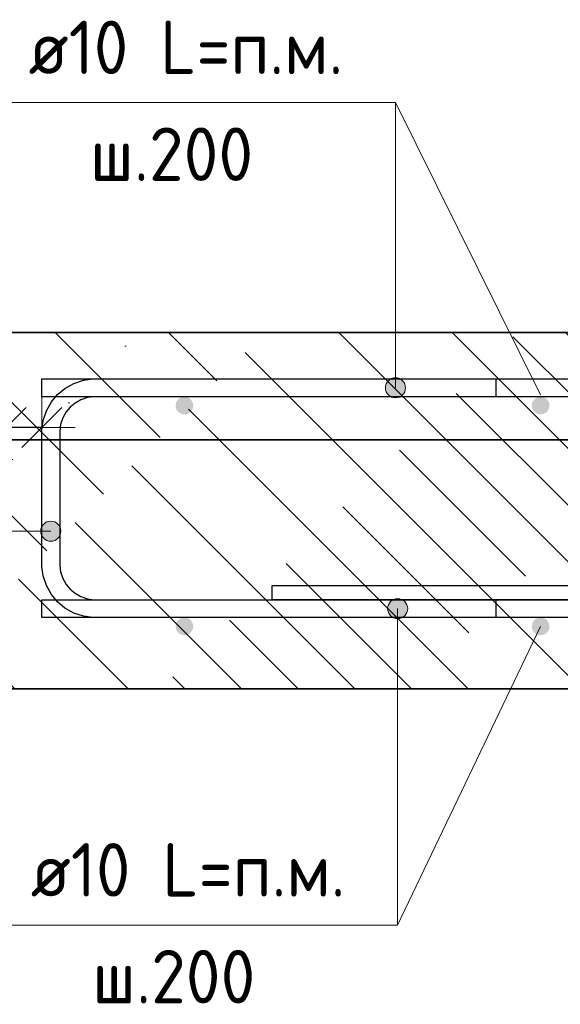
# Model space of a CAD drawing. Header units: metres. Extents: x -38 to 97, y -15 to 21.
# Tile 137 of 209: x 72.175 to 72.479, y 8.155 to 8.708. Entities that reach past the tile are written whole.
import ezdxf

# ---------------------------------------------------------------- set-up
doc = ezdxf.new("R2010")
doc.units = ezdxf.units.M
doc.header["$PDMODE"] = 65
for name, color, linetype, lineweight in [('XR$3$Арм. стержнями верхней зоны', 180, 'Continuous', 35), ('XR$3$Арм. стержнями нижней зоны', 180, 'Continuous', 35), ('XR$3$Арм.стержн. Арматура края', 96, 'Continuous', 35), ('XR$3$Размерная линия_ общее', 7, 'Continuous', 13), ('XR$4$Арм. стержнями верхней зоны', 180, 'Continuous', 35), ('XR$4$Арм. стержнями нижней зоны', 180, 'Continuous', 35), ('XR$4$Арм.стержн. Арматура края', 96, 'Continuous', 35), ('XR$4$Размерная линия_ общее', 7, 'Continuous', 13), ('XR$6$Арм. стержнями верхней зоны', 180, 'Continuous', 35), ('XR$6$Арм. стержнями нижней зоны', 180, 'Continuous', 35), ('XR$6$Арм.стержн. Арматура края', 96, 'Continuous', 35), ('XR$6$Размерная линия_ общее', 7, 'Continuous', 13)]:
    doc.layers.add(name, color=color, linetype=linetype, lineweight=lineweight)
for name, color, linetype, lineweight, true_color in [('XR$3$Арм.стержн. Фиксатор', 7, 'Continuous', 35, 0x501e0f), ('XR$4$Арм.стержн. Фиксатор', 7, 'Continuous', 35, 0x501e0f), ('XR$6$Арм.стержн. Фиксатор', 7, 'Continuous', 35, 0x501e0f)]:
    doc.layers.add(name, color=color, linetype=linetype, lineweight=lineweight, true_color=true_color)
doc.styles.add('ISOCPEUR', font='txt')
doc.dimstyles.new('DIMSTYLE_11', dxfattribs={"dimtxt": 0.033, "dimasz": 0.0375, "dimexe": 0, "dimexo": 0, "dimgap": 0.0165, "dimtad": 2, "dimdec": 0, "dimlfac": 1000, "dimrnd": 1, "dimzin": 12, "dimdsep": 46, "dimtxsty": 'ISOCPEUR', "dimblk1": 'ALL_ML_STRICH', "dimblk2": 'ALL_ML_STRICH', "dimsah": 1, "dimcen": 0, "dimclrd": 7, "dimclre": 256, "dimclrt": 7, "dimadec": 0, "dimazin": 0, "dimtfac": 1, "dimtdec": 0, "dimtix": 1, "dimtmove": 2, "dimatfit": 3, "dimfxl": 0, "dimtvp": 1.2, "dimtzin": 0, "dimlwd": 0, "dimlwe": -3, "dimarcsym": 0})
pattern_1 = [(135, (0, 0), (-0.031819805, -0.031819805), [0.4, -0.05, 0, -0.05]), (135, (-0.01591, -0.01591), (-0.031819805, -0.031819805), [0.8, -0.1, 0.1, -0.1])]

# ---------------------------------------------------------------- blocks, each defined once
blk = doc.blocks.new('ALL_ML_STRICH')
at = {"color": 0, "linetype": 'ByBlock', "lineweight": -2}
for p, q in [((0, -0.5), (0, 0.5)), ((-0.3, -0.3), (0.3, 0.3)), ((-1, 0), (0.5, 0))]:
    blk.add_line(p, q, dxfattribs=at)
blk = doc.blocks.new('*D140')
at = {"layer": 'DEFPOINTS', "color": 7, "linetype": 'Continuous', "lineweight": 13, "transparency": 33554687}
for p in [(72.1875, 8.47857), (72.1875, 8.44358), (72.1675, 8.43858)]:
    blk.add_point(p, dxfattribs=at)
at = {"layer": 'XR$3$Размерная линия_ общее', "color": 253, "linetype": 'Continuous', "lineweight": -2, "true_color": 0xa0a0a0, "transparency": 33554687}
for p, q in [((72.1675, 8.45858), (72.1675, 8.47857)), ((72.1875, 8.46358), (72.1875, 8.47857))]:
    blk.add_line(p, q, dxfattribs=at)
at = {"layer": 'XR$3$Размерная линия_ общее', "color": 7, "linetype": 'Continuous', "lineweight": -2, "transparency": 33554687}
blk.add_line((72.1875, 8.47857), (72.1675, 8.47857), dxfattribs=at)
at = {"layer": 'XR$3$Размерная линия_ общее', "color": 7, "linetype": 'Continuous', "lineweight": 13, "transparency": 33554687, "xscale": 0.0375, "yscale": 0.0375, "zscale": 0.0375}
for p, rotation in [((72.1675, 8.47857), 180), ((72.1875, 8.47857), 360)]:
    blk.add_blockref('ALL_ML_STRICH', p, dxfattribs=dict(at, rotation=rotation))
at = {"layer": 'XR$3$Размерная линия_ общее', "color": 7, "linetype": 'Continuous', "lineweight": 13, "transparency": 33554687, "insert": (72.12208, 8.50257), "char_height": 0.033, "width": 0.066, "attachment_point": 5, "style": 'ISOCPEUR'}
blk.add_mtext('\\A1;{20}', dxfattribs=at)
at = {"layer": 'XR$3$Размерная линия_ общее', "color": 7, "linetype": 'Continuous', "lineweight": 13, "transparency": 33554687, "insert": (72.09879, 8.42451), "char_height": 0.027, "width": 0.00135, "attachment_point": 1, "rotation": 180, "line_spacing_factor": 0.60241, "style": 'ISOCPEUR'}
blk.add_mtext('з.с.', dxfattribs=at)
blk = doc.blocks.new('*D439')
at = {"layer": 'DEFPOINTS', "color": 7, "linetype": 'Continuous', "lineweight": 13, "transparency": 33554687}
for p in [(72.1875, 8.47857), (72.1875, 8.44358), (72.1675, 8.43858)]:
    blk.add_point(p, dxfattribs=at)
at = {"layer": 'XR$4$Размерная линия_ общее', "color": 253, "linetype": 'Continuous', "lineweight": -2, "true_color": 0xa0a0a0, "transparency": 33554687}
for p, q in [((72.1675, 8.45858), (72.1675, 8.47857)), ((72.1875, 8.46358), (72.1875, 8.47857))]:
    blk.add_line(p, q, dxfattribs=at)
at = {"layer": 'XR$4$Размерная линия_ общее', "color": 7, "linetype": 'Continuous', "lineweight": -2, "transparency": 33554687}
blk.add_line((72.1875, 8.47857), (72.1675, 8.47857), dxfattribs=at)
at = {"layer": 'XR$4$Размерная линия_ общее', "color": 7, "linetype": 'Continuous', "lineweight": 13, "transparency": 33554687, "xscale": 0.0375, "yscale": 0.0375, "zscale": 0.0375}
for p, rotation in [((72.1675, 8.47857), 180), ((72.1875, 8.47857), 360)]:
    blk.add_blockref('ALL_ML_STRICH', p, dxfattribs=dict(at, rotation=rotation))
at = {"layer": 'XR$4$Размерная линия_ общее', "color": 7, "linetype": 'Continuous', "lineweight": 13, "transparency": 33554687, "insert": (72.12208, 8.50257), "char_height": 0.033, "width": 0.066, "attachment_point": 5, "style": 'ISOCPEUR'}
blk.add_mtext('\\A1;{20}', dxfattribs=at)
at = {"layer": 'XR$4$Размерная линия_ общее', "color": 7, "linetype": 'Continuous', "lineweight": 13, "transparency": 33554687, "insert": (72.09879, 8.42451), "char_height": 0.027, "width": 0.00135, "attachment_point": 1, "rotation": 180, "line_spacing_factor": 0.60241, "style": 'ISOCPEUR'}
blk.add_mtext('з.с.', dxfattribs=at)
blk = doc.blocks.new('*D732')
at = {"layer": 'DEFPOINTS', "color": 7, "linetype": 'Continuous', "lineweight": 13, "transparency": 33554687}
for p in [(72.1875, 8.47857), (72.1875, 8.44358), (72.1675, 8.43858)]:
    blk.add_point(p, dxfattribs=at)
at = {"layer": 'XR$6$Размерная линия_ общее', "color": 253, "linetype": 'Continuous', "lineweight": -2, "true_color": 0xa0a0a0, "transparency": 33554687}
for p, q in [((72.1675, 8.45858), (72.1675, 8.47857)), ((72.1875, 8.46358), (72.1875, 8.47857))]:
    blk.add_line(p, q, dxfattribs=at)
at = {"layer": 'XR$6$Размерная линия_ общее', "color": 7, "linetype": 'Continuous', "lineweight": -2, "transparency": 33554687}
blk.add_line((72.1875, 8.47857), (72.1675, 8.47857), dxfattribs=at)
at = {"layer": 'XR$6$Размерная линия_ общее', "color": 7, "linetype": 'Continuous', "lineweight": 13, "transparency": 33554687, "xscale": 0.0375, "yscale": 0.0375, "zscale": 0.0375}
for p, rotation in [((72.1675, 8.47857), 180), ((72.1875, 8.47857), 360)]:
    blk.add_blockref('ALL_ML_STRICH', p, dxfattribs=dict(at, rotation=rotation))
at = {"layer": 'XR$6$Размерная линия_ общее', "color": 7, "linetype": 'Continuous', "lineweight": 13, "transparency": 33554687, "insert": (72.12208, 8.50257), "char_height": 0.033, "width": 0.066, "attachment_point": 5, "style": 'ISOCPEUR'}
blk.add_mtext('\\A1;{20}', dxfattribs=at)
at = {"layer": 'XR$6$Размерная линия_ общее', "color": 7, "linetype": 'Continuous', "lineweight": 13, "transparency": 33554687, "insert": (72.09879, 8.42451), "char_height": 0.027, "width": 0.00135, "attachment_point": 1, "rotation": 180, "line_spacing_factor": 0.60241, "style": 'ISOCPEUR'}
blk.add_mtext('з.с.', dxfattribs=at)

msp = doc.modelspace()

# ---------------------------------------------------------------- hatches: boundary and pattern name
at = {"linetype": 'Continuous', "lineweight": 13, "transparency": 33554687}
h = msp.add_hatch(dxfattribs=at)
h.set_pattern_fill('__________540', scale=0.015, style=0, pattern_type=2)
h.set_pattern_definition(pattern_1)
h.paths.add_polyline_path([(72.1675, 8.53188), (72.1675, 8.33188), (72.75595, 8.33188), (72.75595, 8.53188)], flags=0)
h = msp.add_hatch(dxfattribs=at)
h.set_pattern_fill('__________540', scale=0.015, style=0, pattern_type=2)
h.set_pattern_definition(pattern_1)
h.paths.add_polyline_path([(72.1675, 8.53188), (72.1675, 8.33188), (72.75595, 8.33188), (72.75595, 8.53188)], flags=0)
h = msp.add_hatch(dxfattribs=at)
h.set_pattern_fill('__________540', scale=0.015, style=0, pattern_type=2)
h.set_pattern_definition(pattern_1)
h.paths.add_polyline_path([(72.1675, 8.53188), (72.1675, 8.33188), (72.75595, 8.33188), (72.75595, 8.53188)], flags=0)
at = {"layer": 'XR$3$Арм. стержнями верхней зоны', "linetype": 'Continuous', "lineweight": 13, "transparency": 33554687}
for points in [[(72.39085, 8.50369), (72.38117, 8.50369), (72.38039, 8.50088)], [(72.39085, 8.50369), (72.38039, 8.50088), (72.39164, 8.50088)], [(72.38882, 8.50571), (72.3832, 8.50571), (72.38117, 8.50369)], [(72.38882, 8.50571), (72.38117, 8.50369), (72.39085, 8.50369)], [(72.3832, 8.50571), (72.38882, 8.50571), (72.38601, 8.5065)], [(72.39164, 8.50088), (72.38039, 8.50088), (72.38117, 8.49806)], [(72.39164, 8.50088), (72.38117, 8.49806), (72.39085, 8.49806)], [(72.39085, 8.49806), (72.38117, 8.49806), (72.3832, 8.49604)], [(72.39085, 8.49806), (72.3832, 8.49604), (72.38882, 8.49604)], [(72.38882, 8.49604), (72.3832, 8.49604), (72.38601, 8.49525)]]:
    msp.add_hatch(color=7, dxfattribs=at).paths.add_polyline_path(points)
at = {"layer": 'XR$3$Арм. стержнями верхней зоны', "linetype": 'Continuous', "lineweight": 50, "transparency": 33554687}
for points in [[(72.27251, 8.49088), (72.27212, 8.49279), (72.27104, 8.49441), (72.26942, 8.4955), (72.26751, 8.49588), (72.26559, 8.4955), (72.26397, 8.49441), (72.26289, 8.49279), (72.26251, 8.49088), (72.26289, 8.48896), (72.26397, 8.48734), (72.26559, 8.48626), (72.26751, 8.48588), (72.26942, 8.48626), (72.27104, 8.48734), (72.27212, 8.48896)], [(72.47251, 8.49088), (72.47212, 8.49279), (72.47104, 8.49441), (72.46942, 8.4955), (72.46751, 8.49588), (72.46559, 8.4955), (72.46397, 8.49441), (72.46289, 8.49279), (72.46251, 8.49088), (72.46289, 8.48896), (72.46397, 8.48734), (72.46559, 8.48626), (72.46751, 8.48588), (72.46942, 8.48626), (72.47104, 8.48734), (72.47212, 8.48896)]]:
    msp.add_hatch(color=4, dxfattribs=at).paths.add_polyline_path(points)
at = {"layer": 'XR$3$Арм. стержнями нижней зоны', "linetype": 'Continuous', "lineweight": 13, "transparency": 33554687}
for points in [[(72.38442, 8.38171), (72.39005, 8.38171), (72.38723, 8.3825)], [(72.38161, 8.37688), (72.39286, 8.37688), (72.39207, 8.37969)], [(72.38161, 8.37688), (72.39207, 8.37969), (72.3824, 8.37969)], [(72.3824, 8.37406), (72.39286, 8.37688), (72.38161, 8.37688)], [(72.3824, 8.37969), (72.39207, 8.37969), (72.39005, 8.38171)], [(72.3824, 8.37969), (72.39005, 8.38171), (72.38442, 8.38171)], [(72.3824, 8.37406), (72.39207, 8.37406), (72.39286, 8.37688)], [(72.38442, 8.37204), (72.39207, 8.37406), (72.3824, 8.37406)], [(72.38442, 8.37204), (72.39005, 8.37204), (72.39207, 8.37406)], [(72.39005, 8.37204), (72.38442, 8.37204), (72.38723, 8.37125)]]:
    msp.add_hatch(color=7, dxfattribs=at).paths.add_polyline_path(points)
at = {"layer": 'XR$3$Арм. стержнями нижней зоны', "linetype": 'Continuous', "lineweight": 50, "transparency": 33554687}
for points in [[(72.27251, 8.36688), (72.27212, 8.36879), (72.27104, 8.37041), (72.26942, 8.3715), (72.26751, 8.37188), (72.26559, 8.3715), (72.26397, 8.37041), (72.26289, 8.36879), (72.26251, 8.36688), (72.26289, 8.36496), (72.26397, 8.36334), (72.26559, 8.36226), (72.26751, 8.36188), (72.26942, 8.36226), (72.27104, 8.36334), (72.27212, 8.36496)], [(72.47251, 8.36688), (72.47212, 8.36879), (72.47104, 8.37041), (72.46942, 8.3715), (72.46751, 8.37188), (72.46559, 8.3715), (72.46397, 8.37041), (72.46289, 8.36879), (72.46251, 8.36688), (72.46289, 8.36496), (72.46397, 8.36334), (72.46559, 8.36226), (72.46751, 8.36188), (72.46942, 8.36226), (72.47104, 8.36334), (72.47212, 8.36496)]]:
    msp.add_hatch(color=4, dxfattribs=at).paths.add_polyline_path(points)
at = {"layer": 'XR$3$Арм.стержн. Арматура края', "linetype": 'Continuous', "lineweight": 13, "transparency": 33554687}
for points in [[(72.18767, 8.41754), (72.18767, 8.42317), (72.18688, 8.42035)], [(72.18767, 8.42317), (72.18969, 8.41552), (72.18969, 8.42519)], [(72.18767, 8.42317), (72.18767, 8.41754), (72.18969, 8.41552)], [(72.18969, 8.42519), (72.1925, 8.41473), (72.1925, 8.42598)], [(72.18969, 8.42519), (72.18969, 8.41552), (72.1925, 8.41473)], [(72.1925, 8.42598), (72.1925, 8.41473), (72.19532, 8.41552)], [(72.1925, 8.42598), (72.19532, 8.41552), (72.19532, 8.42519)], [(72.19532, 8.42519), (72.19532, 8.41552), (72.19734, 8.41754)], [(72.19532, 8.42519), (72.19734, 8.41754), (72.19734, 8.42317)], [(72.19734, 8.42317), (72.19734, 8.41754), (72.19813, 8.42035)]]:
    msp.add_hatch(color=7, dxfattribs=at).paths.add_polyline_path(points)
at = {"layer": 'XR$4$Арм. стержнями верхней зоны', "linetype": 'Continuous', "lineweight": 13, "transparency": 33554687}
for points in [[(72.39085, 8.50369), (72.38117, 8.50369), (72.38039, 8.50088)], [(72.39085, 8.50369), (72.38039, 8.50088), (72.39164, 8.50088)], [(72.38882, 8.50571), (72.3832, 8.50571), (72.38117, 8.50369)], [(72.38882, 8.50571), (72.38117, 8.50369), (72.39085, 8.50369)], [(72.3832, 8.50571), (72.38882, 8.50571), (72.38601, 8.5065)], [(72.39164, 8.50088), (72.38039, 8.50088), (72.38117, 8.49806)], [(72.39164, 8.50088), (72.38117, 8.49806), (72.39085, 8.49806)], [(72.39085, 8.49806), (72.38117, 8.49806), (72.3832, 8.49604)], [(72.39085, 8.49806), (72.3832, 8.49604), (72.38882, 8.49604)], [(72.38882, 8.49604), (72.3832, 8.49604), (72.38601, 8.49525)]]:
    msp.add_hatch(color=7, dxfattribs=at).paths.add_polyline_path(points)
at = {"layer": 'XR$4$Арм. стержнями верхней зоны', "linetype": 'Continuous', "lineweight": 50, "transparency": 33554687}
for points in [[(72.27251, 8.49088), (72.27212, 8.49279), (72.27104, 8.49441), (72.26942, 8.4955), (72.26751, 8.49588), (72.26559, 8.4955), (72.26397, 8.49441), (72.26289, 8.49279), (72.26251, 8.49088), (72.26289, 8.48896), (72.26397, 8.48734), (72.26559, 8.48626), (72.26751, 8.48588), (72.26942, 8.48626), (72.27104, 8.48734), (72.27212, 8.48896)], [(72.27251, 8.49088), (72.27212, 8.49279), (72.27104, 8.49441), (72.26942, 8.4955), (72.26751, 8.49588), (72.26559, 8.4955), (72.26397, 8.49441), (72.26289, 8.49279), (72.26251, 8.49088), (72.26289, 8.48896), (72.26397, 8.48734), (72.26559, 8.48626), (72.26751, 8.48588), (72.26942, 8.48626), (72.27104, 8.48734), (72.27212, 8.48896)], [(72.47251, 8.49088), (72.47212, 8.49279), (72.47104, 8.49441), (72.46942, 8.4955), (72.46751, 8.49588), (72.46559, 8.4955), (72.46397, 8.49441), (72.46289, 8.49279), (72.46251, 8.49088), (72.46289, 8.48896), (72.46397, 8.48734), (72.46559, 8.48626), (72.46751, 8.48588), (72.46942, 8.48626), (72.47104, 8.48734), (72.47212, 8.48896)], [(72.47251, 8.49088), (72.47212, 8.49279), (72.47104, 8.49441), (72.46942, 8.4955), (72.46751, 8.49588), (72.46559, 8.4955), (72.46397, 8.49441), (72.46289, 8.49279), (72.46251, 8.49088), (72.46289, 8.48896), (72.46397, 8.48734), (72.46559, 8.48626), (72.46751, 8.48588), (72.46942, 8.48626), (72.47104, 8.48734), (72.47212, 8.48896)]]:
    msp.add_hatch(color=4, dxfattribs=at).paths.add_polyline_path(points)
at = {"layer": 'XR$4$Арм. стержнями нижней зоны', "linetype": 'Continuous', "lineweight": 13, "transparency": 33554687}
for points in [[(72.38442, 8.38171), (72.39005, 8.38171), (72.38723, 8.3825)], [(72.38161, 8.37688), (72.39286, 8.37688), (72.39207, 8.37969)], [(72.38161, 8.37688), (72.39207, 8.37969), (72.3824, 8.37969)], [(72.3824, 8.37406), (72.39286, 8.37688), (72.38161, 8.37688)], [(72.3824, 8.37969), (72.39207, 8.37969), (72.39005, 8.38171)], [(72.3824, 8.37969), (72.39005, 8.38171), (72.38442, 8.38171)], [(72.3824, 8.37406), (72.39207, 8.37406), (72.39286, 8.37688)], [(72.38442, 8.37204), (72.39207, 8.37406), (72.3824, 8.37406)], [(72.38442, 8.37204), (72.39005, 8.37204), (72.39207, 8.37406)], [(72.39005, 8.37204), (72.38442, 8.37204), (72.38723, 8.37125)]]:
    msp.add_hatch(color=7, dxfattribs=at).paths.add_polyline_path(points)
at = {"layer": 'XR$4$Арм. стержнями нижней зоны', "linetype": 'Continuous', "lineweight": 50, "transparency": 33554687}
for points in [[(72.27251, 8.36688), (72.27212, 8.36879), (72.27104, 8.37041), (72.26942, 8.3715), (72.26751, 8.37188), (72.26559, 8.3715), (72.26397, 8.37041), (72.26289, 8.36879), (72.26251, 8.36688), (72.26289, 8.36496), (72.26397, 8.36334), (72.26559, 8.36226), (72.26751, 8.36188), (72.26942, 8.36226), (72.27104, 8.36334), (72.27212, 8.36496)], [(72.27251, 8.36688), (72.27212, 8.36879), (72.27104, 8.37041), (72.26942, 8.3715), (72.26751, 8.37188), (72.26559, 8.3715), (72.26397, 8.37041), (72.26289, 8.36879), (72.26251, 8.36688), (72.26289, 8.36496), (72.26397, 8.36334), (72.26559, 8.36226), (72.26751, 8.36188), (72.26942, 8.36226), (72.27104, 8.36334), (72.27212, 8.36496)], [(72.47251, 8.36688), (72.47212, 8.36879), (72.47104, 8.37041), (72.46942, 8.3715), (72.46751, 8.37188), (72.46559, 8.3715), (72.46397, 8.37041), (72.46289, 8.36879), (72.46251, 8.36688), (72.46289, 8.36496), (72.46397, 8.36334), (72.46559, 8.36226), (72.46751, 8.36188), (72.46942, 8.36226), (72.47104, 8.36334), (72.47212, 8.36496)], [(72.47251, 8.36688), (72.47212, 8.36879), (72.47104, 8.37041), (72.46942, 8.3715), (72.46751, 8.37188), (72.46559, 8.3715), (72.46397, 8.37041), (72.46289, 8.36879), (72.46251, 8.36688), (72.46289, 8.36496), (72.46397, 8.36334), (72.46559, 8.36226), (72.46751, 8.36188), (72.46942, 8.36226), (72.47104, 8.36334), (72.47212, 8.36496)]]:
    msp.add_hatch(color=4, dxfattribs=at).paths.add_polyline_path(points)
at = {"layer": 'XR$4$Арм.стержн. Арматура края', "linetype": 'Continuous', "lineweight": 13, "transparency": 33554687}
for points in [[(72.18767, 8.41754), (72.18767, 8.42317), (72.18688, 8.42035)], [(72.18767, 8.42317), (72.18969, 8.41552), (72.18969, 8.42519)], [(72.18767, 8.42317), (72.18767, 8.41754), (72.18969, 8.41552)], [(72.18969, 8.42519), (72.1925, 8.41473), (72.1925, 8.42598)], [(72.18969, 8.42519), (72.18969, 8.41552), (72.1925, 8.41473)], [(72.1925, 8.42598), (72.1925, 8.41473), (72.19532, 8.41552)], [(72.1925, 8.42598), (72.19532, 8.41552), (72.19532, 8.42519)], [(72.19532, 8.42519), (72.19532, 8.41552), (72.19734, 8.41754)], [(72.19532, 8.42519), (72.19734, 8.41754), (72.19734, 8.42317)], [(72.19734, 8.42317), (72.19734, 8.41754), (72.19813, 8.42035)]]:
    msp.add_hatch(color=7, dxfattribs=at).paths.add_polyline_path(points)
at = {"layer": 'XR$6$Арм. стержнями верхней зоны', "linetype": 'Continuous', "lineweight": 13, "transparency": 33554687}
for points in [[(72.39085, 8.50369), (72.38117, 8.50369), (72.38039, 8.50088)], [(72.39085, 8.50369), (72.38039, 8.50088), (72.39164, 8.50088)], [(72.38882, 8.50571), (72.3832, 8.50571), (72.38117, 8.50369)], [(72.38882, 8.50571), (72.38117, 8.50369), (72.39085, 8.50369)], [(72.3832, 8.50571), (72.38882, 8.50571), (72.38601, 8.5065)], [(72.39164, 8.50088), (72.38039, 8.50088), (72.38117, 8.49806)], [(72.39164, 8.50088), (72.38117, 8.49806), (72.39085, 8.49806)], [(72.39085, 8.49806), (72.38117, 8.49806), (72.3832, 8.49604)], [(72.39085, 8.49806), (72.3832, 8.49604), (72.38882, 8.49604)], [(72.38882, 8.49604), (72.3832, 8.49604), (72.38601, 8.49525)]]:
    msp.add_hatch(color=7, dxfattribs=at).paths.add_polyline_path(points)
at = {"layer": 'XR$6$Арм. стержнями верхней зоны', "linetype": 'Continuous', "lineweight": 50, "transparency": 33554687}
for points in [[(72.27251, 8.49088), (72.27212, 8.49279), (72.27104, 8.49441), (72.26942, 8.4955), (72.26751, 8.49588), (72.26559, 8.4955), (72.26397, 8.49441), (72.26289, 8.49279), (72.26251, 8.49088), (72.26289, 8.48896), (72.26397, 8.48734), (72.26559, 8.48626), (72.26751, 8.48588), (72.26942, 8.48626), (72.27104, 8.48734), (72.27212, 8.48896)], [(72.47251, 8.49088), (72.47212, 8.49279), (72.47104, 8.49441), (72.46942, 8.4955), (72.46751, 8.49588), (72.46559, 8.4955), (72.46397, 8.49441), (72.46289, 8.49279), (72.46251, 8.49088), (72.46289, 8.48896), (72.46397, 8.48734), (72.46559, 8.48626), (72.46751, 8.48588), (72.46942, 8.48626), (72.47104, 8.48734), (72.47212, 8.48896)]]:
    msp.add_hatch(color=4, dxfattribs=at).paths.add_polyline_path(points)
at = {"layer": 'XR$6$Арм. стержнями нижней зоны', "linetype": 'Continuous', "lineweight": 13, "transparency": 33554687}
for points in [[(72.38442, 8.38171), (72.39005, 8.38171), (72.38723, 8.3825)], [(72.38161, 8.37688), (72.39286, 8.37688), (72.39207, 8.37969)], [(72.38161, 8.37688), (72.39207, 8.37969), (72.3824, 8.37969)], [(72.3824, 8.37406), (72.39286, 8.37688), (72.38161, 8.37688)], [(72.3824, 8.37969), (72.39207, 8.37969), (72.39005, 8.38171)], [(72.3824, 8.37969), (72.39005, 8.38171), (72.38442, 8.38171)], [(72.3824, 8.37406), (72.39207, 8.37406), (72.39286, 8.37688)], [(72.38442, 8.37204), (72.39207, 8.37406), (72.3824, 8.37406)], [(72.38442, 8.37204), (72.39005, 8.37204), (72.39207, 8.37406)], [(72.39005, 8.37204), (72.38442, 8.37204), (72.38723, 8.37125)]]:
    msp.add_hatch(color=7, dxfattribs=at).paths.add_polyline_path(points)
at = {"layer": 'XR$6$Арм. стержнями нижней зоны', "linetype": 'Continuous', "lineweight": 50, "transparency": 33554687}
for points in [[(72.27251, 8.36688), (72.27212, 8.36879), (72.27104, 8.37041), (72.26942, 8.3715), (72.26751, 8.37188), (72.26559, 8.3715), (72.26397, 8.37041), (72.26289, 8.36879), (72.26251, 8.36688), (72.26289, 8.36496), (72.26397, 8.36334), (72.26559, 8.36226), (72.26751, 8.36188), (72.26942, 8.36226), (72.27104, 8.36334), (72.27212, 8.36496)], [(72.47251, 8.36688), (72.47212, 8.36879), (72.47104, 8.37041), (72.46942, 8.3715), (72.46751, 8.37188), (72.46559, 8.3715), (72.46397, 8.37041), (72.46289, 8.36879), (72.46251, 8.36688), (72.46289, 8.36496), (72.46397, 8.36334), (72.46559, 8.36226), (72.46751, 8.36188), (72.46942, 8.36226), (72.47104, 8.36334), (72.47212, 8.36496)]]:
    msp.add_hatch(color=4, dxfattribs=at).paths.add_polyline_path(points)
at = {"layer": 'XR$6$Арм.стержн. Арматура края', "linetype": 'Continuous', "lineweight": 13, "transparency": 33554687}
for points in [[(72.18767, 8.41754), (72.18767, 8.42317), (72.18688, 8.42035)], [(72.18767, 8.42317), (72.18969, 8.41552), (72.18969, 8.42519)], [(72.18767, 8.42317), (72.18767, 8.41754), (72.18969, 8.41552)], [(72.18969, 8.42519), (72.1925, 8.41473), (72.1925, 8.42598)], [(72.18969, 8.42519), (72.18969, 8.41552), (72.1925, 8.41473)], [(72.1925, 8.42598), (72.1925, 8.41473), (72.19532, 8.41552)], [(72.1925, 8.42598), (72.19532, 8.41552), (72.19532, 8.42519)], [(72.19532, 8.42519), (72.19532, 8.41552), (72.19734, 8.41754)], [(72.19532, 8.42519), (72.19734, 8.41754), (72.19734, 8.42317)], [(72.19734, 8.42317), (72.19734, 8.41754), (72.19813, 8.42035)]]:
    msp.add_hatch(color=7, dxfattribs=at).paths.add_polyline_path(points)

# ---------------------------------------------------------------- linework, layer by layer
at = {"color": 7, "linetype": 'Continuous', "lineweight": 13, "transparency": 33554687}
for p, q in [((72.46751, 8.49688), (72.38601, 8.66104)), ((72.46751, 8.49688), (72.38601, 8.66104)), ((72.46751, 8.49688), (72.38601, 8.66104)), ((86.41979, 8.47171), (67.91979, 8.47171)), ((72.46751, 8.36688), (72.38723, 8.19921)), ((72.46751, 8.36688), (72.38723, 8.19921)), ((72.46751, 8.36688), (72.38723, 8.19921))]:
    msp.add_line(p, q, dxfattribs=at)
at = {"color": 7, "linetype": 'Continuous', "lineweight": 35, "transparency": 33554687}
for p, q in [((72.75595, 8.53188), (72.1675, 8.53188)), ((72.75595, 8.53188), (72.1675, 8.53188)), ((72.75595, 8.53188), (72.1675, 8.53188)), ((67.91979, 8.47171), (86.41979, 8.47171)), ((72.1675, 8.33188), (72.75595, 8.33188)), ((72.1675, 8.33188), (72.75595, 8.33188)), ((72.1675, 8.33188), (72.75595, 8.33188))]:
    msp.add_line(p, q, dxfattribs=at)
at = {"layer": 'XR$3$Арм. стержнями верхней зоны', "color": 7, "linetype": 'Continuous', "lineweight": 13, "transparency": 33554687}
for p, q in [((72.16001, 8.66104), (72.38601, 8.66104)), ((72.38601, 8.66104), (72.38601, 8.50088)), ((72.38601, 8.5065), (72.38601, 8.5065)), ((72.38039, 8.50088), (72.38039, 8.50088)), ((72.39164, 8.50088), (72.39164, 8.50088)), ((72.38601, 8.49525), (72.38601, 8.49525))]:
    msp.add_line(p, q, dxfattribs=at)
at = {"layer": 'XR$3$Арм. стержнями верхней зоны', "color": 4, "linetype": 'Continuous', "lineweight": 25, "transparency": 33554687}
for points in [[(72.76095, 8.49588), (72.1875, 8.49588), (72.1875, 8.50588), (72.76095, 8.50588), (72.76095, 8.49588)], [(72.76095, 8.49588), (72.44251, 8.49588), (72.44251, 8.50588), (72.76095, 8.50588), (72.76095, 8.49588)]]:
    msp.add_lwpolyline(points, dxfattribs=at)
at = {"layer": 'XR$3$Арм. стержнями верхней зоны', "color": 7, "linetype": 'Continuous', "lineweight": 13, "transparency": 33554687}
msp.add_circle((72.38601, 8.50088), 0.00563, dxfattribs=at)
at = {"layer": 'XR$3$Арм. стержнями нижней зоны', "color": 7, "linetype": 'Continuous', "lineweight": 13, "transparency": 33554687}
for p, q in [((72.38723, 8.3825), (72.38723, 8.3825)), ((72.38161, 8.37688), (72.38161, 8.37688)), ((72.38723, 8.19921), (72.38723, 8.37688)), ((72.39286, 8.37688), (72.39286, 8.37688)), ((72.38723, 8.37125), (72.38723, 8.37125)), ((72.16123, 8.19921), (72.38723, 8.19921))]:
    msp.add_line(p, q, dxfattribs=at)
at = {"layer": 'XR$3$Арм. стержнями нижней зоны', "color": 4, "linetype": 'Continuous', "lineweight": 25, "transparency": 33554687}
for points in [[(72.76095, 8.37188), (72.1875, 8.37188), (72.1875, 8.38188), (72.76095, 8.38188), (72.76095, 8.37188)], [(72.76095, 8.37188), (72.44251, 8.37188), (72.44251, 8.38188), (72.76095, 8.38188), (72.76095, 8.37188)]]:
    msp.add_lwpolyline(points, dxfattribs=at)
at = {"layer": 'XR$3$Арм. стержнями нижней зоны', "color": 7, "linetype": 'Continuous', "lineweight": 13, "transparency": 33554687}
msp.add_circle((72.38723, 8.37688), 0.00563, dxfattribs=at)
at = {"layer": 'XR$3$Арм.стержн. Арматура края', "color": 7, "linetype": 'Continuous', "lineweight": 13, "transparency": 33554687}
for p, q in [((72.1925, 8.42598), (72.1925, 8.42598)), ((72.08057, 8.42035), (72.1925, 8.42035)), ((72.18688, 8.42035), (72.18688, 8.42035)), ((72.19813, 8.42035), (72.19813, 8.42035)), ((72.1925, 8.41473), (72.1925, 8.41473))]:
    msp.add_line(p, q, dxfattribs=at)
at = {"layer": 'XR$3$Арм.стержн. Арматура края', "color": 4, "linetype": 'Continuous', "lineweight": 25, "transparency": 33554687}
for points in [[(72.6875, 8.37188), (72.21607, 8.37188), (72.21085, 8.3726), (72.20541, 8.3744), (72.20041, 8.3772), (72.19628, 8.38065), (72.19283, 8.38478), (72.19002, 8.38979), (72.18823, 8.39523), (72.1875, 8.40044), (72.1875, 8.47731), (72.18823, 8.48253), (72.19002, 8.48797), (72.19283, 8.49298), (72.19628, 8.4971), (72.20041, 8.50055), (72.20541, 8.50336), (72.21085, 8.50515), (72.21607, 8.50588), (72.6875, 8.50588)], [(72.6875, 8.49588), (72.21676, 8.49588), (72.21313, 8.49537), (72.20946, 8.49416), (72.2061, 8.49228), (72.20338, 8.49001), (72.2011, 8.48728), (72.19922, 8.48392), (72.19801, 8.48026), (72.1975, 8.47662), (72.1975, 8.40113), (72.19801, 8.3975), (72.19922, 8.39383), (72.2011, 8.39048), (72.20338, 8.38775), (72.2061, 8.38547), (72.20946, 8.38359), (72.21313, 8.38238), (72.21676, 8.38188), (72.6875, 8.38188)]]:
    msp.add_lwpolyline(points, dxfattribs=at)
at = {"layer": 'XR$3$Арм.стержн. Арматура края', "color": 7, "linetype": 'Continuous', "lineweight": 13, "transparency": 33554687}
msp.add_circle((72.1925, 8.42035), 0.00563, dxfattribs=at)
at = {"layer": 'XR$3$Арм.стержн. Фиксатор', "color": 40, "linetype": 'Continuous', "lineweight": 25, "transparency": 33554687}
msp.add_lwpolyline([(72.4939, 8.38188), (72.31675, 8.38188), (72.31675, 8.38988), (72.49335, 8.38988)], dxfattribs=at)
at = {"layer": 'XR$4$Арм. стержнями верхней зоны', "color": 7, "linetype": 'Continuous', "lineweight": 13, "transparency": 33554687}
for p, q in [((72.16001, 8.66104), (72.38601, 8.66104)), ((72.38601, 8.66104), (72.38601, 8.50088)), ((72.38601, 8.5065), (72.38601, 8.5065)), ((72.38039, 8.50088), (72.38039, 8.50088)), ((72.39164, 8.50088), (72.39164, 8.50088)), ((72.38601, 8.49525), (72.38601, 8.49525))]:
    msp.add_line(p, q, dxfattribs=at)
at = {"layer": 'XR$4$Арм. стержнями верхней зоны', "color": 4, "linetype": 'Continuous', "lineweight": 25, "transparency": 33554687}
for points in [[(72.76095, 8.49588), (72.1875, 8.49588), (72.1875, 8.50588), (72.76095, 8.50588), (72.76095, 8.49588)], [(72.76095, 8.49588), (72.1875, 8.49588), (72.1875, 8.50588), (72.76095, 8.50588), (72.76095, 8.49588)], [(72.76095, 8.49588), (72.44251, 8.49588), (72.44251, 8.50588), (72.76095, 8.50588), (72.76095, 8.49588)]]:
    msp.add_lwpolyline(points, dxfattribs=at)
at = {"layer": 'XR$4$Арм. стержнями верхней зоны', "color": 7, "linetype": 'Continuous', "lineweight": 13, "transparency": 33554687}
msp.add_circle((72.38601, 8.50088), 0.00563, dxfattribs=at)
at = {"layer": 'XR$4$Арм. стержнями нижней зоны', "color": 7, "linetype": 'Continuous', "lineweight": 13, "transparency": 33554687}
for p, q in [((72.38723, 8.3825), (72.38723, 8.3825)), ((72.38161, 8.37688), (72.38161, 8.37688)), ((72.38723, 8.19921), (72.38723, 8.37688)), ((72.39286, 8.37688), (72.39286, 8.37688)), ((72.38723, 8.37125), (72.38723, 8.37125)), ((72.16123, 8.19921), (72.38723, 8.19921))]:
    msp.add_line(p, q, dxfattribs=at)
at = {"layer": 'XR$4$Арм. стержнями нижней зоны', "color": 4, "linetype": 'Continuous', "lineweight": 25, "transparency": 33554687}
for points in [[(72.76095, 8.37188), (72.1875, 8.37188), (72.1875, 8.38188), (72.76095, 8.38188), (72.76095, 8.37188)], [(72.76095, 8.37188), (72.1875, 8.37188), (72.1875, 8.38188), (72.76095, 8.38188), (72.76095, 8.37188)], [(72.76095, 8.37188), (72.44251, 8.37188), (72.44251, 8.38188), (72.76095, 8.38188), (72.76095, 8.37188)]]:
    msp.add_lwpolyline(points, dxfattribs=at)
at = {"layer": 'XR$4$Арм. стержнями нижней зоны', "color": 7, "linetype": 'Continuous', "lineweight": 13, "transparency": 33554687}
msp.add_circle((72.38723, 8.37688), 0.00563, dxfattribs=at)
at = {"layer": 'XR$4$Арм.стержн. Арматура края', "color": 7, "linetype": 'Continuous', "lineweight": 13, "transparency": 33554687}
for p, q in [((72.1925, 8.42598), (72.1925, 8.42598)), ((72.08057, 8.42035), (72.1925, 8.42035)), ((72.18688, 8.42035), (72.18688, 8.42035)), ((72.19813, 8.42035), (72.19813, 8.42035)), ((72.1925, 8.41473), (72.1925, 8.41473))]:
    msp.add_line(p, q, dxfattribs=at)
at = {"layer": 'XR$4$Арм.стержн. Арматура края', "color": 4, "linetype": 'Continuous', "lineweight": 25, "transparency": 33554687}
for points in [[(72.6875, 8.37188), (72.21607, 8.37188), (72.21085, 8.3726), (72.20541, 8.3744), (72.20041, 8.3772), (72.19628, 8.38065), (72.19283, 8.38478), (72.19002, 8.38979), (72.18823, 8.39523), (72.1875, 8.40044), (72.1875, 8.47731), (72.18823, 8.48253), (72.19002, 8.48797), (72.19283, 8.49298), (72.19628, 8.4971), (72.20041, 8.50055), (72.20541, 8.50336), (72.21085, 8.50515), (72.21607, 8.50588), (72.6875, 8.50588)], [(72.6875, 8.49588), (72.21676, 8.49588), (72.21313, 8.49537), (72.20946, 8.49416), (72.2061, 8.49228), (72.20338, 8.49001), (72.2011, 8.48728), (72.19922, 8.48392), (72.19801, 8.48026), (72.1975, 8.47662), (72.1975, 8.40113), (72.19801, 8.3975), (72.19922, 8.39383), (72.2011, 8.39048), (72.20338, 8.38775), (72.2061, 8.38547), (72.20946, 8.38359), (72.21313, 8.38238), (72.21676, 8.38188), (72.6875, 8.38188)]]:
    msp.add_lwpolyline(points, dxfattribs=at)
at = {"layer": 'XR$4$Арм.стержн. Арматура края', "color": 7, "linetype": 'Continuous', "lineweight": 13, "transparency": 33554687}
msp.add_circle((72.1925, 8.42035), 0.00563, dxfattribs=at)
at = {"layer": 'XR$4$Арм.стержн. Фиксатор', "color": 40, "linetype": 'Continuous', "lineweight": 25, "transparency": 33554687}
msp.add_lwpolyline([(72.4939, 8.38188), (72.31675, 8.38188), (72.31675, 8.38988), (72.49335, 8.38988)], dxfattribs=at)
at = {"layer": 'XR$6$Арм. стержнями верхней зоны', "color": 7, "linetype": 'Continuous', "lineweight": 13, "transparency": 33554687}
for p, q in [((72.16001, 8.66104), (72.38601, 8.66104)), ((72.38601, 8.66104), (72.38601, 8.50088)), ((72.38601, 8.5065), (72.38601, 8.5065)), ((72.38039, 8.50088), (72.38039, 8.50088)), ((72.39164, 8.50088), (72.39164, 8.50088)), ((72.38601, 8.49525), (72.38601, 8.49525))]:
    msp.add_line(p, q, dxfattribs=at)
at = {"layer": 'XR$6$Арм. стержнями верхней зоны', "color": 4, "linetype": 'Continuous', "lineweight": 25, "transparency": 33554687}
for points in [[(72.76095, 8.49588), (72.1875, 8.49588), (72.1875, 8.50588), (72.76095, 8.50588), (72.76095, 8.49588)], [(72.76095, 8.49588), (72.44251, 8.49588), (72.44251, 8.50588), (72.76095, 8.50588), (72.76095, 8.49588)]]:
    msp.add_lwpolyline(points, dxfattribs=at)
at = {"layer": 'XR$6$Арм. стержнями верхней зоны', "color": 7, "linetype": 'Continuous', "lineweight": 13, "transparency": 33554687}
msp.add_circle((72.38601, 8.50088), 0.00563, dxfattribs=at)
at = {"layer": 'XR$6$Арм. стержнями нижней зоны', "color": 7, "linetype": 'Continuous', "lineweight": 13, "transparency": 33554687}
for p, q in [((72.38723, 8.3825), (72.38723, 8.3825)), ((72.38161, 8.37688), (72.38161, 8.37688)), ((72.38723, 8.19921), (72.38723, 8.37688)), ((72.39286, 8.37688), (72.39286, 8.37688)), ((72.38723, 8.37125), (72.38723, 8.37125)), ((72.16123, 8.19921), (72.38723, 8.19921))]:
    msp.add_line(p, q, dxfattribs=at)
at = {"layer": 'XR$6$Арм. стержнями нижней зоны', "color": 4, "linetype": 'Continuous', "lineweight": 25, "transparency": 33554687}
for points in [[(72.76095, 8.37188), (72.1875, 8.37188), (72.1875, 8.38188), (72.76095, 8.38188), (72.76095, 8.37188)], [(72.76095, 8.37188), (72.44251, 8.37188), (72.44251, 8.38188), (72.76095, 8.38188), (72.76095, 8.37188)]]:
    msp.add_lwpolyline(points, dxfattribs=at)
at = {"layer": 'XR$6$Арм. стержнями нижней зоны', "color": 7, "linetype": 'Continuous', "lineweight": 13, "transparency": 33554687}
msp.add_circle((72.38723, 8.37688), 0.00563, dxfattribs=at)
at = {"layer": 'XR$6$Арм.стержн. Арматура края', "color": 7, "linetype": 'Continuous', "lineweight": 13, "transparency": 33554687}
for p, q in [((72.1925, 8.42598), (72.1925, 8.42598)), ((72.08057, 8.42035), (72.1925, 8.42035)), ((72.18688, 8.42035), (72.18688, 8.42035)), ((72.19813, 8.42035), (72.19813, 8.42035)), ((72.1925, 8.41473), (72.1925, 8.41473))]:
    msp.add_line(p, q, dxfattribs=at)
at = {"layer": 'XR$6$Арм.стержн. Арматура края', "color": 4, "linetype": 'Continuous', "lineweight": 25, "transparency": 33554687}
for points in [[(72.6875, 8.37188), (72.21607, 8.37188), (72.21085, 8.3726), (72.20541, 8.3744), (72.20041, 8.3772), (72.19628, 8.38065), (72.19283, 8.38478), (72.19002, 8.38979), (72.18823, 8.39523), (72.1875, 8.40044), (72.1875, 8.47731), (72.18823, 8.48253), (72.19002, 8.48797), (72.19283, 8.49298), (72.19628, 8.4971), (72.20041, 8.50055), (72.20541, 8.50336), (72.21085, 8.50515), (72.21607, 8.50588), (72.6875, 8.50588)], [(72.6875, 8.49588), (72.21676, 8.49588), (72.21313, 8.49537), (72.20946, 8.49416), (72.2061, 8.49228), (72.20338, 8.49001), (72.2011, 8.48728), (72.19922, 8.48392), (72.19801, 8.48026), (72.1975, 8.47662), (72.1975, 8.40113), (72.19801, 8.3975), (72.19922, 8.39383), (72.2011, 8.39048), (72.20338, 8.38775), (72.2061, 8.38547), (72.20946, 8.38359), (72.21313, 8.38238), (72.21676, 8.38188), (72.6875, 8.38188)]]:
    msp.add_lwpolyline(points, dxfattribs=at)
at = {"layer": 'XR$6$Арм.стержн. Арматура края', "color": 7, "linetype": 'Continuous', "lineweight": 13, "transparency": 33554687}
msp.add_circle((72.1925, 8.42035), 0.00563, dxfattribs=at)
at = {"layer": 'XR$6$Арм.стержн. Фиксатор', "color": 40, "linetype": 'Continuous', "lineweight": 25, "transparency": 33554687}
msp.add_lwpolyline([(72.4939, 8.38188), (72.31675, 8.38188), (72.31675, 8.38988), (72.49335, 8.38988)], dxfattribs=at)

# ---------------------------------------------------------------- texts
at = {"layer": 'XR$3$Арм. стержнями верхней зоны', "color": 7, "linetype": 'Continuous', "lineweight": 25, "transparency": 33554687, "char_height": 0.03, "attachment_point": 7, "style": 'ISOCPEUR'}
for s, insert, width in [('\\W0.94;ø10 L=п.м.', (72.18001, 8.67704), 0.1999832), ('\\W0.95;ш.200 ', (72.21451, 8.61704), 0.1311995)]:
    msp.add_mtext(s, dxfattribs=dict(at, insert=insert, width=width))
at = {"layer": 'XR$3$Арм. стержнями нижней зоны', "color": 7, "linetype": 'Continuous', "lineweight": 25, "transparency": 33554687, "char_height": 0.03, "attachment_point": 7, "style": 'ISOCPEUR'}
for s, insert, width in [('\\W0.94;ø10 L=п.м.', (72.18123, 8.21521), 0.1999832), ('\\W0.95;ш.200 ', (72.21573, 8.15521), 0.1311997)]:
    msp.add_mtext(s, dxfattribs=dict(at, insert=insert, width=width))
at = {"layer": 'XR$4$Арм. стержнями верхней зоны', "color": 7, "linetype": 'Continuous', "lineweight": 25, "transparency": 33554687, "char_height": 0.03, "attachment_point": 7, "style": 'ISOCPEUR'}
for s, insert, width in [('\\W0.94;ø10 L=п.м.', (72.18001, 8.67704), 0.1999832), ('\\W0.95;ш.200 ', (72.21451, 8.61704), 0.1311995)]:
    msp.add_mtext(s, dxfattribs=dict(at, insert=insert, width=width))
at = {"layer": 'XR$4$Арм. стержнями нижней зоны', "color": 7, "linetype": 'Continuous', "lineweight": 25, "transparency": 33554687, "char_height": 0.03, "attachment_point": 7, "style": 'ISOCPEUR'}
for s, insert, width in [('\\W0.94;ø10 L=п.м.', (72.18123, 8.21521), 0.1999832), ('\\W0.95;ш.200 ', (72.21573, 8.15521), 0.1311997)]:
    msp.add_mtext(s, dxfattribs=dict(at, insert=insert, width=width))
at = {"layer": 'XR$6$Арм. стержнями верхней зоны', "color": 7, "linetype": 'Continuous', "lineweight": 25, "transparency": 33554687, "char_height": 0.03, "attachment_point": 7, "style": 'ISOCPEUR'}
for s, insert, width in [('\\W0.94;ø10 L=п.м.', (72.18001, 8.67704), 0.1999832), ('\\W0.95;ш.200 ', (72.21451, 8.61704), 0.1311995)]:
    msp.add_mtext(s, dxfattribs=dict(at, insert=insert, width=width))
at = {"layer": 'XR$6$Арм. стержнями нижней зоны', "color": 7, "linetype": 'Continuous', "lineweight": 25, "transparency": 33554687, "char_height": 0.03, "attachment_point": 7, "style": 'ISOCPEUR'}
for s, insert, width in [('\\W0.94;ø10 L=п.м.', (72.18123, 8.21521), 0.1999832), ('\\W0.95;ш.200 ', (72.21573, 8.15521), 0.1311997)]:
    msp.add_mtext(s, dxfattribs=dict(at, insert=insert, width=width))

# ---------------------------------------------------------------- dimensions: what is measured, and where the dimension line sits
at = {"layer": 'XR$3$Размерная линия_ общее', "color": 7, "linetype": 'Continuous', "lineweight": 13, "transparency": 33554687}
dim = msp.add_linear_dim(base=(72.1675, 8.47857), p1=(72.1875, 8.46358), p2=(72.1675, 8.45858), angle=180, text='<>\\Xз.с.', dimstyle='DIMSTYLE_11', override={"dimpost": '<>', "dimclrd": 7, "dimclre": 253, "dimclrt": 7, "dimlwd": 0, "dimlwe": 65533}, dxfattribs=at)
dim.commit()
dim.dimension.update_dxf_attribs({"geometry": '*D140', "text_midpoint": (72.12208, 8.50257), "dimtype": 160})
at = {"layer": 'XR$4$Размерная линия_ общее', "color": 7, "linetype": 'Continuous', "lineweight": 13, "transparency": 33554687}
dim = msp.add_linear_dim(base=(72.1675, 8.47857), p1=(72.1875, 8.46358), p2=(72.1675, 8.45858), angle=180, text='<>\\Xз.с.', dimstyle='DIMSTYLE_11', override={"dimpost": '<>', "dimclrd": 7, "dimclre": 253, "dimclrt": 7, "dimlwd": 0, "dimlwe": 65533}, dxfattribs=at)
dim.commit()
dim.dimension.update_dxf_attribs({"geometry": '*D439', "text_midpoint": (72.12208, 8.50257), "dimtype": 160})
at = {"layer": 'XR$6$Размерная линия_ общее', "color": 7, "linetype": 'Continuous', "lineweight": 13, "transparency": 33554687}
dim = msp.add_linear_dim(base=(72.1675, 8.47857), p1=(72.1875, 8.46358), p2=(72.1675, 8.45858), angle=180, text='<>\\Xз.с.', dimstyle='DIMSTYLE_11', override={"dimpost": '<>', "dimclrd": 7, "dimclre": 253, "dimclrt": 7, "dimlwd": 0, "dimlwe": 65533}, dxfattribs=at)
dim.commit()
dim.dimension.update_dxf_attribs({"geometry": '*D732', "text_midpoint": (72.12208, 8.50257), "dimtype": 160})

doc.saveas('drawing.dxf')
